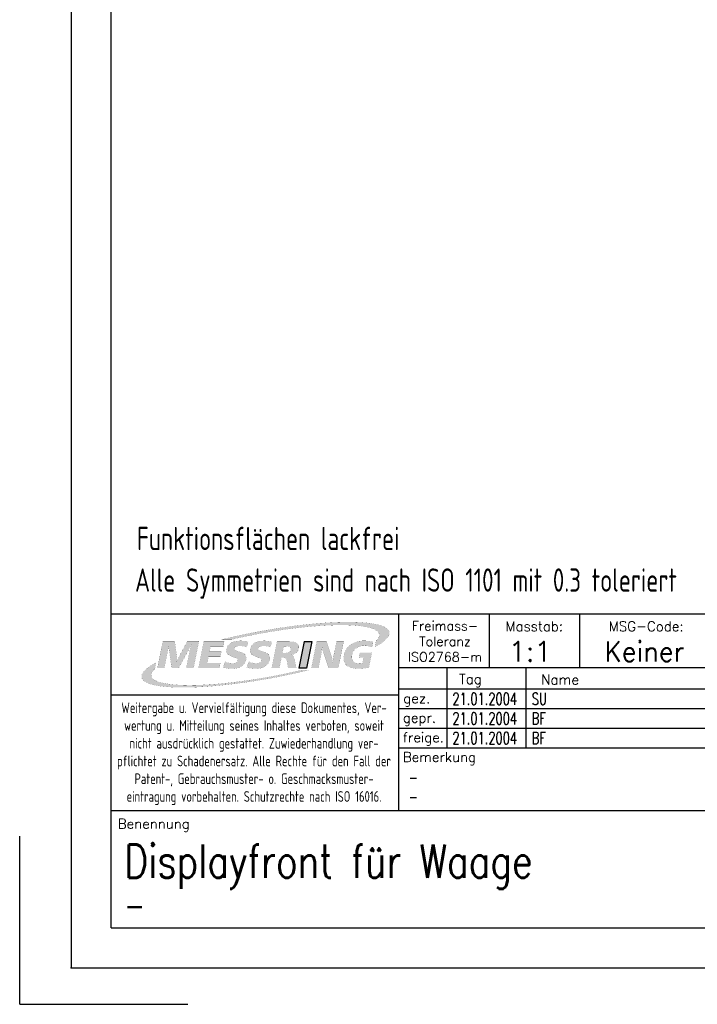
# Paper-space layout 'A4 - Layout' of a CAD drawing. Extents: x -7 to 203, y -5 to 291.
# Tile 1 of 3: x -7 to 95, y -5 to 143. Entities that reach past the tile are written whole.
import ezdxf
from ezdxf.enums import TextEntityAlignment as Align

# ---------------------------------------------------------------- set-up
doc = ezdxf.new("R2010")
doc.units = 0
doc.header["$LTSCALE"] = 50
doc.header["$PDSIZE"] = -1
doc.layers.get('0').update_dxf_attribs({"color": 6, "linetype": 'CONTINUOUS'})
for name, color, linetype in [('3', 3, 'CONTINUOUS'), ('5', 4, 'CONTINUOUS'), ('6', 2, 'CONTINUOUS'), ('7', 7, 'CONTINUOUS'), ('EBENE_1', 7, 'CONTINUOUS'), ('RAHMEN', 6, 'CONTINUOUS'), ('SFD', 6, 'CONTINUOUS')]:
    doc.layers.add(name, color=color, linetype=linetype)
doc.styles.add('ISO8', font='ISOCP3.SHX', dxfattribs={"width": 0.8})
doc.styles.add('ROMANS', font='SIMPLEX', dxfattribs={"height": 3})
doc.styles.get("Standard").update_dxf_attribs({"font": 'isocp3.shx'})

# ---------------------------------------------------------------- blocks, each defined once
blk = doc.blocks.new('RAHMEN-A4')
at = {"layer": '6'}
blk.add_point((7.76, 5.5), dxfattribs=at)
at = {"layer": 'RAHMEN', "color": 3}
for p, q in [((7.76, 290.5), (7.76, 5.5)), ((0, 0), (0, 25.26)), ((7.76, 5.5), (202.76, 5.5)), ((0, 0), (25.26, 0))]:
    blk.add_line(p, q, dxfattribs=at)
at = {"layer": 'RAHMEN', "color": 5}
for q in [(13.76, 284.5), (196.76, 11.5)]:
    blk.add_line((13.76, 11.5), q, dxfattribs=at)
blk = doc.blocks.new('MESSRING')
at = {"layer": '7', "linetype": 'Continuous'}
h = blk.add_hatch(color=1, dxfattribs=at)
h.paths.add_polyline_path([(-4.134622, 0.010354), (-4.130075, 0.035084), (-4.125008, 0.066667), (-4.119492, 0.105047), (-4.113625, 0.148646), (-4.107487, 0.19585), (-4.101173, 0.246543), (-4.100803, 0.210274), (-4.099705, 0.175362), (-4.09802, 0.141748), (-4.095717, 0.109752), (-4.092751, 0.079765), (-4.089236, 0.05185), (-3.975563, -0.728244), (-3.682457, -0.728244), (-3.247906, 0.064878), (-3.232773, 0.092542), (-3.217756, 0.121268), (-3.202988, 0.151055), (-3.188301, 0.181901), (-3.173543, 0.213749), (-3.158858, 0.246543), (-3.171549, 0.204333), (-3.183045, 0.163834), (-3.193488, 0.124988), (-3.202965, 0.087471), (-3.211467, 0.050893), (-3.21902, 0.015142), (-3.367862, -0.728244), (-3.060921, -0.728244), (-2.839228, 0.378992), (-3.329799, 0.378992), (-3.686016, -0.280083), (-3.698913, -0.306234), (-3.711965, -0.335757), (-3.72524, -0.368654), (-3.73824, -0.40429), (-3.75102, -0.442058), (-3.763508, -0.481957), (-3.759236, -0.444917), (-3.756252, -0.409415), (-3.754579, -0.375567), (-3.754213, -0.343719), (-3.755271, -0.314059), (-3.757921, -0.286469), (-3.848634, 0.378992), (-4.347169, 0.378992), (-4.568866, -0.728244), (-4.282516, -0.728244)])
h.paths.add_polyline_path([(-2.439654, -0.262264), (-1.944657, -0.262264), (-1.902539, -0.051878), (-2.397528, -0.051878), (-2.35274, 0.171799), (-1.828315, 0.171799), (-1.786835, 0.378992), (-2.637917, 0.378992), (-2.859614, -0.728244), (-1.988815, -0.728244), (-1.946051, -0.514673), (-2.490189, -0.514673)])
h.paths.add_polyline_path([(-1.344579, 0.046523), (-1.349984, 0.066935), (-1.348638, 0.089358), (-1.336285, 0.120204), (-1.312528, 0.146269), (-1.27737, 0.167551), (-1.232309, 0.183318), (-1.17883, 0.192822), (-1.116882, 0.196004), (-1.073663, 0.194408), (-1.030041, 0.189621), (-0.986142, 0.181642), (-0.941801, 0.170402), (-0.896731, 0.155911), (-0.850909, 0.138287), (-0.781031, 0.36676), (-0.830993, 0.378978), (-0.882714, 0.388946), (-0.93635, 0.396547), (-0.991725, 0.402055), (-1.049186, 0.405319), (-1.108594, 0.406394), (-1.188035, 0.40391), (-1.262134, 0.396453), (-1.330887, 0.384016), (-1.394286, 0.366592), (-1.452324, 0.344174), (-1.504996, 0.316756), (-1.572663, 0.267084), (-1.625727, 0.207811), (-1.66422, 0.13891), (-1.688173, 0.060358), (-1.694515, -0.012947), (-1.682321, -0.076977), (-1.651587, -0.131665), (-1.600099, -0.179831), (-1.525549, -0.223855), (-1.427902, -0.263858), (-1.411425, -0.269602), (-1.390701, -0.276646), (-1.365894, -0.28487), (-1.274119, -0.323799), (-1.22275, -0.365624), (-1.211799, -0.410406), (-1.22497, -0.44526), (-1.249515, -0.474853), (-1.285508, -0.49924), (-1.331032, -0.517417), (-1.384124, -0.528324), (-1.444787, -0.531961), (-1.49364, -0.52992), (-1.543699, -0.5238), (-1.595031, -0.513602), (-1.646937, -0.499509), (-1.699208, -0.481687), (-1.75178, -0.460142), (-1.828913, -0.707232), (-1.770763, -0.721595), (-1.711819, -0.733299), (-1.652016, -0.742346), (-1.591522, -0.748805), (-1.530584, -0.752724), (-1.469256, -0.754043), (-1.387028, -0.751363), (-1.310437, -0.743326), (-1.239478, -0.729939), (-1.174146, -0.711211), (-1.114433, -0.687147), (-1.060335, -0.657756), (-1.003482, -0.61582), (-0.956028, -0.566925), (-0.91796, -0.511071), (-0.889262, -0.448259), (-0.869921, -0.378488), (-0.863286, -0.328643), (-0.864289, -0.283291), (-0.872976, -0.242315), (-0.88937, -0.205098), (-0.914036, -0.17066), (-0.947067, -0.139118), (-1.002117, -0.106325), (-1.08796, -0.070221), (-1.204677, -0.030866), (-1.225179, -0.024552), (-1.24231, -0.01936), (-1.25598, -0.015169), (-1.288096, -0.00275), (-1.3136, 0.011681), (-1.33235, 0.028181)])
h.paths.add_polyline_path([(-0.100026, -0.070221), (-0.21674, -0.030866), (-0.237241, -0.024552), (-0.254374, -0.01936), (-0.268047, -0.015169), (-0.300163, -0.00275), (-0.325666, 0.011681), (-0.344413, 0.028181), (-0.356638, 0.046523), (-0.362046, 0.066935), (-0.360709, 0.089358), (-0.348353, 0.120204), (-0.324596, 0.146269), (-0.289437, 0.167551), (-0.244377, 0.183318), (-0.190895, 0.192822), (-0.128937, 0.196004), (-0.085723, 0.194408), (-0.042105, 0.189621), (0.001791, 0.181642), (0.04614, 0.170402), (0.09121, 0.155911), (0.137024, 0.138287), (0.206902, 0.36676), (0.156938, 0.378978), (0.105219, 0.388946), (0.051587, 0.396547), (-0.003788, 0.402055), (-0.06125, 0.405319), (-0.120661, 0.406394), (-0.200102, 0.40391), (-0.274201, 0.396453), (-0.342953, 0.384016), (-0.406351, 0.366592), (-0.464389, 0.344174), (-0.517059, 0.316756), (-0.584728, 0.267084), (-0.637793, 0.207811), (-0.676285, 0.13891), (-0.700236, 0.060358), (-0.706576, -0.012947), (-0.694381, -0.076977), (-0.663642, -0.131665), (-0.612163, -0.179831), (-0.537616, -0.223855), (-0.439965, -0.263858), (-0.42349, -0.269602), (-0.402764, -0.276646), (-0.377961, -0.28487), (-0.286188, -0.323799), (-0.234817, -0.365624), (-0.223866, -0.410406), (-0.237039, -0.44526), (-0.261582, -0.474853), (-0.297571, -0.49924), (-0.343099, -0.517417), (-0.396193, -0.528324), (-0.456858, -0.531961), (-0.505705, -0.52992), (-0.555762, -0.5238), (-0.607094, -0.513602), (-0.659001, -0.499509), (-0.711274, -0.481687), (-0.763846, -0.460142), (-0.84098, -0.707232), (-0.782829, -0.721595), (-0.723883, -0.733299), (-0.664079, -0.742346), (-0.603585, -0.748805), (-0.542646, -0.752724), (-0.481315, -0.754043), (-0.399087, -0.751363), (-0.322498, -0.743326), (-0.251541, -0.729939), (-0.186211, -0.711211), (-0.126499, -0.687147), (-0.072402, -0.657756), (-0.015547, -0.61582), (0.031906, -0.566925), (0.069974, -0.511071), (0.098671, -0.448259), (0.118012, -0.378488), (0.124648, -0.328643), (0.123644, -0.283291), (0.114957, -0.242315), (0.098565, -0.205098), (0.073898, -0.17066), (0.040866, -0.139118), (-0.014184, -0.106325)])
h.paths.add_polyline_path([(0.606031, -0.295772), (0.653413, -0.295772), (0.710484, -0.298876), (0.755193, -0.308188), (0.787602, -0.323705), (0.810493, -0.347552), (0.827271, -0.381331), (0.837941, -0.425039), (0.884949, -0.728244), (1.225441, -0.728244), (1.151595, -0.357269), (1.126531, -0.27378), (1.086915, -0.213333), (1.033764, -0.179008), (1.10982, -0.158259), (1.175752, -0.127337), (1.231575, -0.086189), (1.276216, -0.035723), (1.308686, 0.023195), (1.329075, 0.090685), (1.333808, 0.179517), (1.309076, 0.251859), (1.254819, 0.307713), (1.207948, 0.333408), (1.149845, 0.353371), (1.080526, 0.367613), (1.000006, 0.37615), (0.908303, 0.378992), (0.421244, 0.378992), (0.199543, -0.728244), (0.519441, -0.728244)])
h.paths.add_polyline_path([(0.645331, -0.099488), (0.702154, 0.184307), (0.783083, 0.184307), (0.859777, 0.180406), (0.919671, 0.168702), (0.962638, 0.149197), (0.989924, 0.121367), (1.002308, 0.084731), (0.999799, 0.03935), (0.985409, -0.003108), (0.960787, -0.037881), (0.925945, -0.064906), (0.880888, -0.084158), (0.825612, -0.095666), (0.760098, -0.099488)], flags=16)
h.paths.add_polyline_path([(1.326083, -0.728244), (1.652752, -0.728244), (1.874449, 0.378992), (1.54778, 0.378992)])
h.paths.add_polyline_path([(2.267697, -0.143902), (2.275673, -0.099594), (2.282719, -0.050792), (2.28874, 0.002382), (2.293807, 0.059473), (2.297492, 0.120116), (2.299858, 0.184307), (2.303782, 0.141749), (2.308855, 0.101323), (2.315012, 0.063028), (2.322656, 0.026755), (2.33166, -0.007628), (2.342016, -0.040181), (2.572988, -0.728244), (2.979114, -0.728244), (3.200811, 0.378992), (2.905933, 0.378992), (2.780362, -0.248161), (2.773294, -0.287447), (2.76735, -0.329273), (2.762587, -0.373701), (2.758956, -0.420877), (2.756514, -0.47095), (2.755445, -0.523976), (2.747311, -0.469456), (2.739246, -0.420783), (2.73113, -0.377961), (2.72299, -0.341176), (2.715081, -0.310127), (2.70739, -0.28487), (2.485398, 0.378992), (2.0775, 0.378992), (1.855807, -0.728244), (2.150693, -0.728244)])
h.paths.add_polyline_path([(3.224028, -0.458852), (3.247064, -0.514137), (3.278788, -0.563951), (3.319205, -0.608295), (3.361523, -0.642429), (3.41013, -0.672022), (3.465026, -0.697071), (3.526213, -0.717572), (3.59369, -0.733524), (3.667459, -0.744921), (3.74752, -0.751762), (3.833874, -0.754043), (3.906548, -0.752635), (3.978602, -0.748449), (4.050024, -0.741547), (4.120746, -0.731881), (4.190209, -0.719378), (4.258539, -0.704039), (4.382087, -0.086992), (3.889744, -0.086992), (3.847941, -0.295772), (4.036866, -0.295772), (3.990528, -0.527173), (3.97092, -0.531003), (3.950811, -0.534066), (3.930114, -0.536476), (3.908265, -0.538252), (3.885311, -0.539318), (3.861189, -0.539673), (3.779453, -0.533489), (3.709074, -0.514938), (3.650105, -0.484019), (3.602602, -0.440732), (3.568007, -0.386973), (3.548122, -0.324633), (3.542921, -0.253715), (3.552378, -0.17422), (3.576077, -0.091992), (3.612437, -0.018863), (3.661482, 0.04514), (3.723236, 0.099992), (3.780309, 0.136184), (3.842554, 0.164334), (3.90997, 0.184443), (3.982559, 0.196509), (4.060319, 0.200531), (4.130221, 0.198781), (4.199843, 0.193213), (4.268501, 0.18335), (4.335506, 0.168715), (4.400173, 0.148831), (4.431882, 0.358197), (4.356473, 0.377149), (4.282123, 0.391156), (4.207731, 0.400639), (4.132196, 0.40602), (4.054417, 0.40772), (3.980189, 0.4058), (3.908961, 0.40004), (3.84073, 0.390443), (3.775495, 0.37701), (3.713253, 0.359744), (3.654002, 0.338647), (3.597742, 0.313721), (3.544469, 0.284968), (3.494181, 0.25239), (3.441835, 0.211558), (3.394614, 0.166856), (3.352515, 0.118276), (3.315532, 0.065812), (3.28366, 0.009459), (3.256895, -0.050791), (3.235232, -0.114943), (3.218665, -0.183004), (3.206999, -0.260172), (3.204, -0.331869), (3.209675, -0.398096)])
h.paths.add_polyline_path([(4.64176, 0.777098), (4.663984, 0.746917), (4.68663, 0.695289), (4.692565, 0.640843), (4.682079, 0.583789), (4.65546, 0.524337), (4.612995, 0.462697), (4.554972, 0.399079), (4.51598, 0.15485), (4.583121, 0.192843), (4.646449, 0.230537), (4.705924, 0.267907), (4.7615, 0.304932), (4.813137, 0.341588), (4.86079, 0.37785), (4.904417, 0.413697), (4.967685, 0.472075), (5.01964, 0.529164), (5.060097, 0.584825), (5.08887, 0.638924), (5.105771, 0.691323), (5.110615, 0.741887), (5.103215, 0.79048), (5.083386, 0.836965), (5.062694, 0.867447), (5.036231, 0.896838), (5.003885, 0.9251), (4.965545, 0.952198), (4.921101, 0.978095), (4.870442, 1.002754), (4.813458, 1.026141), (4.750036, 1.048218), (4.680067, 1.06895), (4.60344, 1.0883), (4.520044, 1.106231), (4.429768, 1.122709), (4.384115, 1.130057), (4.337175, 1.136993), (4.288971, 1.143518), (4.239524, 1.149633), (4.188856, 1.155338), (4.136991, 1.160634), (4.083951, 1.165523), (4.029758, 1.170005), (3.974434, 1.174081), (3.918001, 1.177752), (3.860483, 1.18102), (3.801902, 1.183884), (3.742279, 1.186346), (3.681638, 1.188407), (3.620001, 1.190068), (3.557389, 1.191329), (3.493826, 1.192192), (3.429334, 1.192657), (3.363935, 1.192725), (3.297652, 1.192398), (3.230506, 1.191676), (3.162521, 1.19056), (3.093719, 1.189051), (3.024122, 1.18715), (2.953752, 1.184858), (2.900816, 1.182899), (2.847473, 1.180732), (2.793732, 1.178357), (2.739599, 1.175775), (2.685081, 1.172987), (2.630186, 1.169995), (2.57492, 1.166798), (2.519292, 1.163398), (2.463308, 1.159795), (2.406976, 1.155991), (2.350303, 1.151986), (2.293296, 1.147781), (2.235962, 1.143377), (2.178308, 1.138775), (2.120343, 1.133976), (2.062072, 1.12898), (2.003503, 1.123788), (1.944644, 1.118401), (1.885502, 1.112821), (1.826084, 1.107047), (1.766396, 1.101081), (1.706448, 1.094923), (1.646244, 1.088575), (1.585794, 1.082037), (1.525104, 1.07531), (1.464181, 1.068395), (1.403032, 1.061293), (1.341665, 1.054004), (1.280088, 1.04653), (1.218306, 1.038871), (1.156328, 1.031028), (1.094161, 1.023003), (1.031812, 1.014795), (0.969287, 1.006406), (0.9114, 0.998499), (0.853396, 0.990444), (0.795282, 0.982241), (0.737064, 0.973891), (0.678748, 0.965394), (0.62034, 0.956751), (0.561847, 0.947965), (0.503273, 0.939034), (0.444626, 0.92996), (0.385911, 0.920745), (0.327135, 0.911388), (0.268303, 0.901892), (0.209421, 0.892256), (0.150496, 0.882481), (0.091533, 0.872569), (0.032539, 0.86252), (-0.026481, 0.852335), (-0.085519, 0.842015), (-0.144572, 0.831561), (-0.203631, 0.820974), (-0.262692, 0.810255), (-0.321747, 0.799404), (-0.380792, 0.788423), (-0.43982, 0.777312), (-0.498825, 0.766072), (-0.557801, 0.754704), (-0.616742, 0.743208), (-0.675641, 0.731587), (-0.734494, 0.719841), (-0.793293, 0.70797), (-0.852033, 0.695975), (-0.910708, 0.683857), (-0.969311, 0.671618), (-1.027837, 0.659258), (-1.086279, 0.646778), (-1.144632, 0.634178), (-1.20289, 0.621461), (-1.265333, 0.607672), (-1.327651, 0.593746), (-1.389837, 0.579686), (-1.45188, 0.565493), (-1.513772, 0.551169), (-1.575503, 0.536716), (-1.637065, 0.522135), (-1.698448, 0.507428), (-1.759643, 0.492597), (-1.820641, 0.477644), (-1.881433, 0.462571), (-1.472, 0.462571), (-1.400011, 0.47943), (-1.327785, 0.496098), (-1.255336, 0.512572), (-1.18268, 0.528849), (-1.109831, 0.544925), (-1.051875, 0.557544), (-0.993819, 0.570036), (-0.935669, 0.5824), (-0.877432, 0.594635), (-0.819116, 0.606739), (-0.760728, 0.618712), (-0.702274, 0.630553), (-0.643761, 0.642259), (-0.585197, 0.653832), (-0.526588, 0.665268), (-0.467942, 0.676568), (-0.409266, 0.68773), (-0.350566, 0.698753), (-0.291849, 0.709636), (-0.233123, 0.720379), (-0.174395, 0.730978), (-0.115671, 0.741435), (-0.056958, 0.751747), (0.001735, 0.761914), (0.060404, 0.771935), (0.119039, 0.781808), (0.177635, 0.791532), (0.236185, 0.801107), (0.294681, 0.810531), (0.353116, 0.819803), (0.411483, 0.828922), (0.469776, 0.837887), (0.527988, 0.846697), (0.586111, 0.855351), (0.644138, 0.863847), (0.702062, 0.872186), (0.759877, 0.880365), (0.817575, 0.888383), (0.87515, 0.89624), (0.937852, 0.904633), (1.000372, 0.912833), (1.062702, 0.920838), (1.12483, 0.928646), (1.186748, 0.936257), (1.248447, 0.943669), (1.309916, 0.95088), (1.371147, 0.95789), (1.43213, 0.964697), (1.492856, 0.9713), (1.553314, 0.977697), (1.613496, 0.983886), (1.673393, 0.989868), (1.732994, 0.995639), (1.79229, 1.0012), (1.851273, 1.006548), (1.909931, 1.011682), (1.968257, 1.016601), (2.02624, 1.021304), (2.083871, 1.025789), (2.14114, 1.030054), (2.198039, 1.034099), (2.254557, 1.037922), (2.310686, 1.041522), (2.366415, 1.044897), (2.421736, 1.048046), (2.476639, 1.050968), (2.531113, 1.053661), (2.585151, 1.056124), (2.638743, 1.058355), (2.691878, 1.060354), (2.7652, 1.062752), (2.837633, 1.064698), (2.909146, 1.06619), (2.979707, 1.067226), (3.049286, 1.067804), (3.11785, 1.067923), (3.185368, 1.06758), (3.251809, 1.066774), (3.317142, 1.065503), (3.381334, 1.063765), (3.444355, 1.061558), (3.506173, 1.05888), (3.566756, 1.05573), (3.626074, 1.052104), (3.684094, 1.048003), (3.740786, 1.043423), (3.796118, 1.038362), (3.850058, 1.03282), (3.902576, 1.026793), (3.953639, 1.020281), (4.003216, 1.013281), (4.051276, 1.005791), (4.142136, 0.989519), (4.225627, 0.971671), (4.301863, 0.952289), (4.370954, 0.931413), (4.433014, 0.909085), (4.488153, 0.885346), (4.536486, 0.860237), (4.578123, 0.833799), (4.613177, 0.806072)])
h.paths.add_polyline_path([(-4.996131, -1.346673), (-4.955492, -1.363811), (-4.911607, -1.380229), (-4.864498, -1.395915), (-4.814186, -1.410855), (-4.760695, -1.425038), (-4.704047, -1.438452), (-4.644263, -1.451084), (-4.581366, -1.462922), (-4.515379, -1.473953), (-4.446324, -1.484166), (-4.374223, -1.493548), (-4.299098, -1.502086), (-4.220971, -1.509768), (-4.139866, -1.516583), (-4.087877, -1.520387), (-4.035149, -1.52383), (-3.981691, -1.526915), (-3.927514, -1.529646), (-3.872626, -1.532024), (-3.817038, -1.534053), (-3.760759, -1.535737), (-3.703798, -1.537077), (-3.646166, -1.538077), (-3.587871, -1.53874), (-3.528924, -1.539069), (-3.469333, -1.539067), (-3.409109, -1.538737), (-3.348261, -1.538082), (-3.286799, -1.537104), (-3.224732, -1.535808), (-3.16207, -1.534195), (-3.098822, -1.53227), (-3.034998, -1.530034), (-2.970608, -1.527491), (-2.905661, -1.524644), (-2.840167, -1.521495), (-2.774135, -1.518049), (-2.707575, -1.514307), (-2.65266, -1.511021), (-2.59739, -1.507531), (-2.541772, -1.50384), (-2.485816, -1.499947), (-2.42953, -1.495856), (-2.372923, -1.491566), (-2.316003, -1.487079), (-2.25878, -1.482397), (-2.201263, -1.477521), (-2.143459, -1.472452), (-2.085377, -1.467192), (-2.027028, -1.461741), (-1.968418, -1.456102), (-1.909557, -1.450275), (-1.850454, -1.444262), (-1.791117, -1.438063), (-1.731555, -1.431682), (-1.671777, -1.425118), (-1.611791, -1.418373), (-1.551607, -1.411449), (-1.491233, -1.404346), (-1.430677, -1.397066), (-1.369949, -1.389611), (-1.309058, -1.381981), (-1.248011, -1.374178), (-1.186818, -1.366204), (-1.125487, -1.358059), (-1.064028, -1.349745), (-1.002449, -1.341264), (-0.94497, -1.333211), (-0.887358, -1.325008), (-0.82962, -1.316656), (-0.771762, -1.308157), (-0.713791, -1.29951), (-0.655713, -1.290717), (-0.597535, -1.281779), (-0.539264, -1.272696), (-0.480905, -1.26347), (-0.422466, -1.254101), (-0.363952, -1.244591), (-0.305371, -1.234939), (-0.246728, -1.225148), (-0.188031, -1.215217), (-0.129285, -1.205149), (-0.070498, -1.194943), (-0.011675, -1.184601), (0.047176, -1.174123), (0.10605, -1.163511), (0.164939, -1.152765), (0.223837, -1.141886), (0.282739, -1.130876), (0.341636, -1.119734), (0.400523, -1.108462), (0.459394, -1.097061), (0.518241, -1.085532), (0.577059, -1.073875), (0.63584, -1.062092), (0.694579, -1.050183), (0.753268, -1.03815), (0.811902, -1.025992), (0.8719, -1.013409), (0.931844, -1.000693), (0.991729, -0.987844), (1.051549, -0.974862), (1.111299, -0.961748), (1.170972, -0.948502), (1.230565, -0.935125), (1.290071, -0.921617), (1.349485, -0.907979), (1.408801, -0.894211), (1.468014, -0.880313), (1.527119, -0.866286), (1.58611, -0.852131), (1.644982, -0.837848), (1.703729, -0.823436), (1.762346, -0.808898), (1.464516, -0.808898), (1.399712, -0.824485), (1.334755, -0.839906), (1.269653, -0.855158), (1.204416, -0.870242), (1.13905, -0.885157), (1.073566, -0.899902), (1.007971, -0.914477), (0.942273, -0.928881), (0.876482, -0.943114), (0.810606, -0.957175), (0.744654, -0.971063), (0.686615, -0.983129), (0.628499, -0.995067), (0.570313, -1.006876), (0.512067, -1.018554), (0.453769, -1.0301), (0.395426, -1.041513), (0.337048, -1.052791), (0.278643, -1.063932), (0.220219, -1.074937), (0.161784, -1.085803), (0.103348, -1.096529), (0.044918, -1.107114), (-0.013498, -1.117556), (-0.07189, -1.127855), (-0.130251, -1.138008), (-0.188572, -1.148015), (-0.246845, -1.157874), (-0.305061, -1.167584), (-0.363212, -1.177144), (-0.421289, -1.186552), (-0.479285, -1.195807), (-0.53719, -1.204908), (-0.594997, -1.213853), (-0.652696, -1.222641), (-0.710281, -1.23127), (-0.767741, -1.239741), (-0.825069, -1.24805), (-0.882257, -1.256197), (-0.939295, -1.264181), (-1.002881, -1.272915), (-1.066334, -1.281458), (-1.129641, -1.289807), (-1.192791, -1.297961), (-1.255772, -1.305917), (-1.318573, -1.313674), (-1.38118, -1.32123), (-1.443583, -1.328583), (-1.50577, -1.335731), (-1.567729, -1.342673), (-1.629447, -1.349406), (-1.690914, -1.355929), (-1.752117, -1.362239), (-1.813044, -1.368336), (-1.873684, -1.374216), (-1.934024, -1.379879), (-1.994053, -1.385321), (-2.053759, -1.390543), (-2.113131, -1.395541), (-2.172155, -1.400313), (-2.230821, -1.404859), (-2.289117, -1.409175), (-2.34703, -1.413261), (-2.40455, -1.417114), (-2.461663, -1.420732), (-2.518358, -1.424114), (-2.585409, -1.427839), (-2.651876, -1.431232), (-2.717746, -1.434289), (-2.783007, -1.437007), (-2.847648, -1.439382), (-2.911656, -1.441413), (-2.975019, -1.443096), (-3.037725, -1.444427), (-3.099761, -1.445404), (-3.161116, -1.446024), (-3.221777, -1.446283), (-3.281732, -1.446179), (-3.340969, -1.445709), (-3.399476, -1.444868), (-3.45724, -1.443655), (-3.51425, -1.442066), (-3.570493, -1.440098), (-3.625958, -1.437749), (-3.680631, -1.435014), (-3.734501, -1.431891), (-3.787556, -1.428377), (-3.839783, -1.424469), (-3.925611, -1.416968), (-4.00772, -1.408379), (-4.086081, -1.398722), (-4.160666, -1.38802), (-4.231444, -1.376294), (-4.298387, -1.363566), (-4.361466, -1.349859), (-4.42065, -1.335193), (-4.475911, -1.319591), (-4.52722, -1.303074), (-4.574546, -1.285665), (-4.617862, -1.267385), (-4.657138, -1.248256), (-4.729908, -1.202893), (-4.783385, -1.153486), (-4.817668, -1.100249), (-4.832856, -1.0434), (-4.829051, -0.983156), (-4.80635, -0.919732), (-4.775429, -0.86806), (-4.732888, -0.814625), (-4.678752, -0.759535), (-4.627882, -0.493937), (-4.705515, -0.537535), (-4.777846, -0.58061), (-4.844873, -0.623127), (-4.906594, -0.665052), (-4.963007, -0.706352), (-5.014112, -0.746993), (-5.059905, -0.78694), (-5.100385, -0.82616), (-5.135551, -0.864619), (-5.1654, -0.902282), (-5.189931, -0.939116), (-5.209142, -0.975087), (-5.229602, -1.034094), (-5.234848, -1.090484), (-5.224898, -1.144133), (-5.199771, -1.194916), (-5.159483, -1.242708), (-5.104054, -1.287387), (-5.0335, -1.328827)])
at = {"layer": 'EBENE_1', "color": 1, "linetype": 'Continuous'}
for p, q in [((1.54778, 0.378992), (1.326083, -0.728244)), ((1.54778, 0.378992), (1.874449, 0.378992)), ((1.874449, 0.378992), (1.652752, -0.728244)), ((1.652752, -0.728244), (1.326083, -0.728244))]:
    blk.add_line(p, q, dxfattribs=at)
at = {"layer": 'EBENE_1', "color": 1, "linetype": 'Continuous', "const_width": 0.003}
for points in [[(4.429768, 1.122709), (4.384115, 1.130057), (4.337175, 1.136993), (4.288971, 1.143518), (4.239524, 1.149633), (4.188856, 1.155338), (4.136991, 1.160634), (4.083951, 1.165523), (4.029758, 1.170005), (3.974434, 1.174081), (3.918001, 1.177752), (3.860483, 1.18102), (3.801902, 1.183884), (3.742279, 1.186346), (3.681638, 1.188407), (3.620001, 1.190068), (3.557389, 1.191329), (3.493826, 1.192192), (3.429334, 1.192657), (3.363935, 1.192725), (3.297652, 1.192398), (3.230506, 1.191676), (3.162521, 1.19056), (3.093719, 1.189051), (3.024122, 1.18715), (2.953752, 1.184858), (2.900816, 1.182899), (2.847473, 1.180732), (2.793732, 1.178357), (2.739599, 1.175775), (2.685081, 1.172987), (2.630186, 1.169995), (2.57492, 1.166798), (2.519292, 1.163398), (2.463308, 1.159795), (2.406976, 1.155991), (2.350303, 1.151986), (2.293296, 1.147781), (2.235962, 1.143377), (2.178308, 1.138775), (2.120343, 1.133976), (2.062072, 1.12898), (2.003503, 1.123788), (1.944644, 1.118401), (1.885502, 1.112821), (1.826084, 1.107047), (1.766396, 1.101081), (1.706448, 1.094923), (1.646244, 1.088575), (1.585794, 1.082037), (1.525104, 1.07531), (1.464181, 1.068395), (1.403032, 1.061293), (1.341665, 1.054004), (1.280088, 1.04653), (1.218306, 1.038871), (1.156328, 1.031028), (1.094161, 1.023003), (1.031812, 1.014795), (0.969287, 1.006406), (0.9114, 0.998499), (0.853396, 0.990444), (0.795282, 0.982241), (0.737064, 0.973891), (0.678748, 0.965394), (0.62034, 0.956751), (0.561847, 0.947965), (0.503273, 0.939034), (0.444626, 0.92996), (0.385911, 0.920745), (0.327135, 0.911388), (0.268303, 0.901892), (0.209421, 0.892256), (0.150496, 0.882481), (0.091533, 0.872569), (0.032539, 0.86252), (-0.026481, 0.852335), (-0.085519, 0.842015), (-0.144572, 0.831561), (-0.203631, 0.820974), (-0.262692, 0.810255), (-0.321747, 0.799404), (-0.380792, 0.788423), (-0.43982, 0.777312), (-0.498825, 0.766072), (-0.557801, 0.754704), (-0.616742, 0.743208), (-0.675641, 0.731587), (-0.734494, 0.719841), (-0.793293, 0.70797), (-0.852033, 0.695975), (-0.910708, 0.683857), (-0.969311, 0.671618), (-1.027837, 0.659258), (-1.086279, 0.646778), (-1.144632, 0.634178), (-1.20289, 0.621461), (-1.20289, 0.621461), (-1.265333, 0.607672), (-1.327651, 0.593746), (-1.389837, 0.579686), (-1.45188, 0.565493), (-1.513772, 0.551169), (-1.575503, 0.536716), (-1.637065, 0.522135), (-1.698448, 0.507428), (-1.759643, 0.492597), (-1.820641, 0.477644), (-1.881433, 0.462571), (-1.472, 0.462571), (-1.400011, 0.47943), (-1.327785, 0.496098), (-1.255336, 0.512572), (-1.18268, 0.528849), (-1.109831, 0.544925), (-1.051875, 0.557544), (-0.993819, 0.570036), (-0.935669, 0.5824), (-0.877432, 0.594635), (-0.819116, 0.606739), (-0.760728, 0.618712), (-0.702274, 0.630553), (-0.643761, 0.642259), (-0.585197, 0.653832), (-0.526588, 0.665268), (-0.467942, 0.676568), (-0.409266, 0.68773), (-0.350566, 0.698753), (-0.291849, 0.709636), (-0.233123, 0.720379), (-0.174395, 0.730978), (-0.115671, 0.741435), (-0.056958, 0.751747), (0.001735, 0.761914), (0.060404, 0.771935), (0.119039, 0.781808), (0.177635, 0.791532), (0.236185, 0.801107), (0.294681, 0.810531), (0.353116, 0.819803), (0.411483, 0.828922), (0.469776, 0.837887), (0.527988, 0.846697), (0.586111, 0.855351), (0.644138, 0.863847), (0.702062, 0.872186), (0.759877, 0.880365), (0.817575, 0.888383), (0.87515, 0.89624), (0.937852, 0.904633), (1.000372, 0.912833), (1.062702, 0.920838), (1.12483, 0.928646), (1.186748, 0.936257), (1.248447, 0.943669), (1.309916, 0.95088), (1.371147, 0.95789), (1.43213, 0.964697), (1.492856, 0.9713), (1.553314, 0.977697), (1.613496, 0.983886), (1.673393, 0.989868), (1.732994, 0.995639), (1.79229, 1.0012), (1.851273, 1.006548), (1.909931, 1.011682), (1.968257, 1.016601), (2.02624, 1.021304), (2.083871, 1.025789), (2.14114, 1.030054), (2.198039, 1.034099), (2.254557, 1.037922), (2.310686, 1.041522), (2.366415, 1.044897), (2.421736, 1.048046), (2.476639, 1.050968), (2.531113, 1.053661), (2.585151, 1.056124), (2.638743, 1.058355), (2.691878, 1.060354), (2.691878, 1.060354), (2.7652, 1.062752), (2.837633, 1.064698), (2.909146, 1.06619), (2.979707, 1.067226), (3.049286, 1.067804), (3.11785, 1.067923), (3.185368, 1.06758), (3.251809, 1.066774), (3.317142, 1.065503), (3.381334, 1.063765), (3.444355, 1.061558), (3.506173, 1.05888), (3.566756, 1.05573), (3.626074, 1.052104), (3.684094, 1.048003), (3.740786, 1.043423), (3.796118, 1.038362), (3.850058, 1.03282), (3.902576, 1.026793), (3.953639, 1.020281), (4.003216, 1.013281), (4.051276, 1.005791), (4.142136, 0.989519), (4.225627, 0.971671), (4.301863, 0.952289), (4.370954, 0.931413), (4.433014, 0.909085), (4.488153, 0.885346), (4.536486, 0.860237), (4.578123, 0.833799), (4.613177, 0.806072), (4.64176, 0.777098), (4.663984, 0.746917), (4.68663, 0.695289), (4.692565, 0.640843), (4.682079, 0.583789), (4.65546, 0.524337), (4.612995, 0.462697), (4.554972, 0.399079), (4.51598, 0.15485), (4.583121, 0.192843), (4.646449, 0.230537), (4.705924, 0.267907), (4.7615, 0.304932), (4.813137, 0.341588), (4.86079, 0.37785), (4.904417, 0.413697), (4.967685, 0.472075), (5.01964, 0.529164), (5.060097, 0.584825), (5.08887, 0.638924), (5.105771, 0.691323), (5.110615, 0.741887), (5.103215, 0.79048), (5.083386, 0.836965), (5.062694, 0.867447), (5.036231, 0.896838), (5.003885, 0.9251), (4.965545, 0.952198), (4.921101, 0.978095), (4.870442, 1.002754), (4.813458, 1.026141), (4.750036, 1.048218), (4.680067, 1.06895), (4.60344, 1.0883), (4.520044, 1.106231)], [(-4.347169, 0.378992), (-3.848634, 0.378992), (-3.757921, -0.286469), (-3.755271, -0.314059), (-3.754213, -0.343719), (-3.754579, -0.375567), (-3.756252, -0.409415), (-3.759236, -0.444917), (-3.763508, -0.481957), (-3.75102, -0.442058), (-3.73824, -0.40429), (-3.72524, -0.368654), (-3.711965, -0.335757), (-3.698913, -0.306234), (-3.686016, -0.280083), (-3.329799, 0.378992), (-2.839228, 0.378992), (-3.060921, -0.728244), (-3.367862, -0.728244), (-3.21902, 0.015142), (-3.211467, 0.050893), (-3.202965, 0.087471), (-3.193488, 0.124988), (-3.183045, 0.163834), (-3.171549, 0.204333), (-3.158858, 0.246543), (-3.173543, 0.213749), (-3.188301, 0.181901), (-3.202988, 0.151055), (-3.217756, 0.121268), (-3.232773, 0.092542), (-3.247906, 0.064878), (-3.682457, -0.728244), (-3.975563, -0.728244), (-4.089236, 0.05185), (-4.092751, 0.079765), (-4.095717, 0.109752), (-4.09802, 0.141748), (-4.099705, 0.175362), (-4.100803, 0.210274), (-4.101173, 0.246543), (-4.107487, 0.19585), (-4.113625, 0.148646), (-4.119492, 0.105047), (-4.125008, 0.066667), (-4.130075, 0.035084), (-4.134622, 0.010354), (-4.282516, -0.728244), (-4.568866, -0.728244)], [(-2.637917, 0.378992), (-1.786835, 0.378992), (-1.828315, 0.171799), (-2.35274, 0.171799), (-2.397528, -0.051878), (-1.902539, -0.051878), (-1.944657, -0.262264), (-2.439654, -0.262264), (-2.490189, -0.514673), (-1.946051, -0.514673), (-1.988815, -0.728244), (-2.859614, -0.728244)], [(-0.781031, 0.36676), (-0.850909, 0.138287), (-0.896731, 0.155911), (-0.941801, 0.170402), (-0.986142, 0.181642), (-1.030041, 0.189621), (-1.073663, 0.194408), (-1.116882, 0.196004), (-1.17883, 0.192822), (-1.232309, 0.183318), (-1.27737, 0.167551), (-1.312528, 0.146269), (-1.336285, 0.120204), (-1.348638, 0.089358), (-1.349984, 0.066935), (-1.344579, 0.046523), (-1.33235, 0.028181), (-1.3136, 0.011681), (-1.288096, -0.00275), (-1.25598, -0.015169), (-1.24231, -0.01936), (-1.225179, -0.024552), (-1.204677, -0.030866), (-1.08796, -0.070221), (-1.002117, -0.106325), (-0.947067, -0.139118), (-0.914036, -0.17066), (-0.88937, -0.205098), (-0.872976, -0.242315), (-0.864289, -0.283291), (-0.863286, -0.328643), (-0.869921, -0.378488), (-0.889262, -0.448259), (-0.91796, -0.511071), (-0.956028, -0.566925), (-1.003482, -0.61582), (-1.060335, -0.657756), (-1.114433, -0.687147), (-1.174146, -0.711211), (-1.239478, -0.729939), (-1.310437, -0.743326), (-1.387028, -0.751363), (-1.469256, -0.754043), (-1.530584, -0.752724), (-1.591522, -0.748805), (-1.652016, -0.742346), (-1.711819, -0.733299), (-1.770763, -0.721595), (-1.828913, -0.707232), (-1.75178, -0.460142), (-1.699208, -0.481687), (-1.646937, -0.499509), (-1.595031, -0.513602), (-1.543699, -0.5238), (-1.49364, -0.52992), (-1.444787, -0.531961), (-1.384124, -0.528324), (-1.331032, -0.517417), (-1.285508, -0.49924), (-1.249515, -0.474853), (-1.22497, -0.44526), (-1.211799, -0.410406), (-1.22275, -0.365624), (-1.274119, -0.323799), (-1.365894, -0.28487), (-1.390701, -0.276646), (-1.411425, -0.269602), (-1.427902, -0.263858), (-1.525549, -0.223855), (-1.600099, -0.179831), (-1.651587, -0.131665), (-1.682321, -0.076977), (-1.694515, -0.012947), (-1.688173, 0.060358), (-1.66422, 0.13891), (-1.625727, 0.207811), (-1.572663, 0.267084), (-1.504996, 0.316756), (-1.452324, 0.344174), (-1.394286, 0.366592), (-1.330887, 0.384016), (-1.262134, 0.396453), (-1.188035, 0.40391), (-1.108594, 0.406394), (-1.049186, 0.405319), (-0.991725, 0.402055), (-0.93635, 0.396547), (-0.882714, 0.388946), (-0.830993, 0.378978)], [(0.206902, 0.36676), (0.137024, 0.138287), (0.09121, 0.155911), (0.04614, 0.170402), (0.001791, 0.181642), (-0.042105, 0.189621), (-0.085723, 0.194408), (-0.128937, 0.196004), (-0.190895, 0.192822), (-0.244377, 0.183318), (-0.289437, 0.167551), (-0.324596, 0.146269), (-0.348353, 0.120204), (-0.360709, 0.089358), (-0.362046, 0.066935), (-0.356638, 0.046523), (-0.344413, 0.028181), (-0.325666, 0.011681), (-0.300163, -0.00275), (-0.268047, -0.015169), (-0.254374, -0.01936), (-0.237241, -0.024552), (-0.21674, -0.030866), (-0.100026, -0.070221), (-0.014184, -0.106325), (0.040866, -0.139118), (0.073898, -0.17066), (0.098565, -0.205098), (0.114957, -0.242315), (0.123644, -0.283291), (0.124648, -0.328643), (0.118012, -0.378488), (0.098671, -0.448259), (0.069974, -0.511071), (0.031906, -0.566925), (-0.015547, -0.61582), (-0.072402, -0.657756), (-0.126499, -0.687147), (-0.186211, -0.711211), (-0.251541, -0.729939), (-0.322498, -0.743326), (-0.399087, -0.751363), (-0.481315, -0.754043), (-0.542646, -0.752724), (-0.603585, -0.748805), (-0.664079, -0.742346), (-0.723883, -0.733299), (-0.782829, -0.721595), (-0.84098, -0.707232), (-0.763846, -0.460142), (-0.711274, -0.481687), (-0.659001, -0.499509), (-0.607094, -0.513602), (-0.555762, -0.5238), (-0.505705, -0.52992), (-0.456858, -0.531961), (-0.396193, -0.528324), (-0.343099, -0.517417), (-0.297571, -0.49924), (-0.261582, -0.474853), (-0.237039, -0.44526), (-0.223866, -0.410406), (-0.234817, -0.365624), (-0.286188, -0.323799), (-0.377961, -0.28487), (-0.402764, -0.276646), (-0.42349, -0.269602), (-0.439965, -0.263858), (-0.537616, -0.223855), (-0.612163, -0.179831), (-0.663642, -0.131665), (-0.694381, -0.076977), (-0.706576, -0.012947), (-0.700236, 0.060358), (-0.676285, 0.13891), (-0.637793, 0.207811), (-0.584728, 0.267084), (-0.517059, 0.316756), (-0.464389, 0.344174), (-0.406351, 0.366592), (-0.342953, 0.384016), (-0.274201, 0.396453), (-0.200102, 0.40391), (-0.120661, 0.406394), (-0.06125, 0.405319), (-0.003788, 0.402055), (0.051587, 0.396547), (0.105219, 0.388946), (0.156938, 0.378978)], [(0.421244, 0.378992), (0.908303, 0.378992), (1.000006, 0.37615), (1.080526, 0.367613), (1.149845, 0.353371), (1.207948, 0.333408), (1.254819, 0.307713), (1.309076, 0.251859), (1.333808, 0.179517), (1.329075, 0.090685), (1.308686, 0.023195), (1.276216, -0.035723), (1.231575, -0.086189), (1.175752, -0.127337), (1.10982, -0.158259), (1.033764, -0.179008), (1.086915, -0.213333), (1.126531, -0.27378), (1.152535, -0.360402), (1.152378, -0.361205), (1.225441, -0.728244), (0.884949, -0.728244), (0.837941, -0.425039), (0.827271, -0.381331), (0.810493, -0.347552), (0.787602, -0.323705), (0.755193, -0.308188), (0.710484, -0.298876), (0.653413, -0.295772), (0.606031, -0.295772), (0.519441, -0.728244), (0.199543, -0.728244)], [(0.702154, 0.184307), (0.645331, -0.099488), (0.760098, -0.099488), (0.825612, -0.095666), (0.880888, -0.084158), (0.925945, -0.064906), (0.960787, -0.037881), (0.985409, -0.003108), (0.999799, 0.03935), (1.002308, 0.084731), (0.989924, 0.121367), (0.962638, 0.149197), (0.919671, 0.168702), (0.859777, 0.180406), (0.783083, 0.184307)], [(2.0775, 0.378992), (2.485398, 0.378992), (2.70739, -0.28487), (2.715081, -0.310127), (2.72299, -0.341176), (2.73113, -0.377961), (2.739246, -0.420783), (2.747311, -0.469456), (2.755445, -0.523976), (2.756514, -0.47095), (2.758956, -0.420877), (2.762587, -0.373701), (2.76735, -0.329273), (2.773294, -0.287447), (2.780362, -0.248161), (2.905933, 0.378992), (3.200811, 0.378992), (2.979114, -0.728244), (2.572988, -0.728244), (2.342016, -0.040181), (2.33166, -0.007628), (2.322656, 0.026755), (2.315012, 0.063028), (2.308855, 0.101323), (2.303782, 0.141749), (2.299858, 0.184307), (2.297492, 0.120116), (2.293807, 0.059473), (2.28874, 0.002382), (2.282719, -0.050792), (2.275673, -0.099594), (2.267697, -0.143902), (2.150693, -0.728244), (1.855807, -0.728244)], [(4.431882, 0.358197), (4.400173, 0.148831), (4.335506, 0.168715), (4.268501, 0.18335), (4.199843, 0.193213), (4.130221, 0.198781), (4.060319, 0.200531), (3.982559, 0.196509), (3.90997, 0.184443), (3.842554, 0.164334), (3.780309, 0.136184), (3.723236, 0.099992), (3.661482, 0.04514), (3.612437, -0.018863), (3.576077, -0.091992), (3.552378, -0.17422), (3.542921, -0.253715), (3.548122, -0.324633), (3.568007, -0.386973), (3.602602, -0.440732), (3.650105, -0.484019), (3.709074, -0.514938), (3.779453, -0.533489), (3.861189, -0.539673), (3.885311, -0.539318), (3.908265, -0.538252), (3.930114, -0.536476), (3.950811, -0.534066), (3.97092, -0.531003), (3.990528, -0.527173), (4.036866, -0.295772), (3.847941, -0.295772), (3.889744, -0.086992), (4.382087, -0.086992), (4.258539, -0.704039), (4.190209, -0.719378), (4.120746, -0.731881), (4.050024, -0.741547), (3.978602, -0.748449), (3.906548, -0.752635), (3.833874, -0.754043), (3.74752, -0.751762), (3.667459, -0.744921), (3.59369, -0.733524), (3.526213, -0.717572), (3.465026, -0.697071), (3.41013, -0.672022), (3.361523, -0.642429), (3.319205, -0.608295), (3.278788, -0.563951), (3.247064, -0.514137), (3.224028, -0.458852), (3.209675, -0.398096), (3.204, -0.331869), (3.206999, -0.260172), (3.218665, -0.183004), (3.218665, -0.183004), (3.235232, -0.114943), (3.256895, -0.050791), (3.28366, 0.009459), (3.315532, 0.065812), (3.352515, 0.118276), (3.394614, 0.166856), (3.441835, 0.211558), (3.494181, 0.25239), (3.544469, 0.284968), (3.597742, 0.313721), (3.654002, 0.338647), (3.713253, 0.359744), (3.775495, 0.37701), (3.84073, 0.390443), (3.908961, 0.40004), (3.980189, 0.4058), (4.054417, 0.40772), (4.132196, 0.40602), (4.207731, 0.400639), (4.282123, 0.391156), (4.356473, 0.377149)], [(-4.627882, -0.493937), (-4.705515, -0.537535), (-4.777846, -0.58061), (-4.844873, -0.623127), (-4.906594, -0.665052), (-4.963007, -0.706352), (-5.014112, -0.746993), (-5.059905, -0.78694), (-5.100385, -0.82616), (-5.135551, -0.864619), (-5.1654, -0.902282), (-5.189931, -0.939116), (-5.209142, -0.975087), (-5.229602, -1.034094), (-5.234848, -1.090484), (-5.224898, -1.144133), (-5.199771, -1.194916), (-5.159483, -1.242708), (-5.104054, -1.287387), (-5.0335, -1.328827), (-4.996131, -1.346673), (-4.955492, -1.363811), (-4.911607, -1.380229), (-4.864498, -1.395915), (-4.814186, -1.410855), (-4.760695, -1.425038), (-4.704047, -1.438452), (-4.644263, -1.451084), (-4.581366, -1.462922), (-4.515379, -1.473953), (-4.446324, -1.484166), (-4.374223, -1.493548), (-4.299098, -1.502086), (-4.220971, -1.509768), (-4.139866, -1.516583), (-4.087877, -1.520387), (-4.035149, -1.52383), (-3.981691, -1.526915), (-3.927514, -1.529646), (-3.872626, -1.532024), (-3.817038, -1.534053), (-3.760759, -1.535737), (-3.703798, -1.537077), (-3.646166, -1.538077), (-3.587871, -1.53874), (-3.528924, -1.539069), (-3.469333, -1.539067), (-3.409109, -1.538737), (-3.348261, -1.538082), (-3.286799, -1.537104), (-3.224732, -1.535808), (-3.16207, -1.534195), (-3.098822, -1.53227), (-3.034998, -1.530034), (-2.970608, -1.527491), (-2.905661, -1.524644), (-2.840167, -1.521495), (-2.774135, -1.518049), (-2.707575, -1.514307), (-2.707575, -1.514307), (-2.65266, -1.511021), (-2.59739, -1.507531), (-2.541772, -1.50384), (-2.485816, -1.499947), (-2.42953, -1.495856), (-2.372923, -1.491566), (-2.316003, -1.487079), (-2.25878, -1.482397), (-2.201263, -1.477521), (-2.143459, -1.472452), (-2.085377, -1.467192), (-2.027028, -1.461741), (-1.968418, -1.456102), (-1.909557, -1.450275), (-1.850454, -1.444262), (-1.791117, -1.438063), (-1.731555, -1.431682), (-1.671777, -1.425118), (-1.611791, -1.418373), (-1.551607, -1.411449), (-1.491233, -1.404346), (-1.430677, -1.397066), (-1.369949, -1.389611), (-1.309058, -1.381981), (-1.248011, -1.374178), (-1.186818, -1.366204), (-1.125487, -1.358059), (-1.064028, -1.349745), (-1.002449, -1.341264), (-1.002449, -1.341264), (-0.94497, -1.333211), (-0.887358, -1.325008), (-0.82962, -1.316656), (-0.771762, -1.308157), (-0.713791, -1.29951), (-0.655713, -1.290717), (-0.597535, -1.281779), (-0.539264, -1.272696), (-0.480905, -1.26347), (-0.422466, -1.254101), (-0.363952, -1.244591), (-0.305371, -1.234939), (-0.246728, -1.225148), (-0.188031, -1.215217), (-0.129285, -1.205149), (-0.070498, -1.194943), (-0.011675, -1.184601), (0.047176, -1.174123), (0.10605, -1.163511), (0.164939, -1.152765), (0.223837, -1.141886), (0.282739, -1.130876), (0.341636, -1.119734), (0.400523, -1.108462), (0.459394, -1.097061), (0.518241, -1.085532), (0.577059, -1.073875), (0.63584, -1.062092), (0.694579, -1.050183), (0.753268, -1.03815), (0.811902, -1.025992), (0.811902, -1.025992), (0.8719, -1.013409), (0.931844, -1.000693), (0.991729, -0.987844), (1.051549, -0.974862), (1.111299, -0.961748), (1.170972, -0.948502), (1.230565, -0.935125), (1.290071, -0.921617), (1.349485, -0.907979), (1.408801, -0.894211), (1.468014, -0.880313), (1.527119, -0.866286), (1.58611, -0.852131), (1.644982, -0.837848), (1.703729, -0.823436), (1.762346, -0.808898), (1.464516, -0.808898), (1.399712, -0.824485), (1.334755, -0.839906), (1.269653, -0.855158), (1.204416, -0.870242), (1.13905, -0.885157), (1.073566, -0.899902), (1.007971, -0.914477), (0.942273, -0.928881), (0.876482, -0.943114), (0.810606, -0.957175), (0.744654, -0.971063), (0.744654, -0.971063), (0.686615, -0.983129), (0.628499, -0.995067), (0.570313, -1.006876), (0.512067, -1.018554), (0.453769, -1.0301), (0.395426, -1.041513), (0.337048, -1.052791), (0.278643, -1.063932), (0.220219, -1.074937), (0.161784, -1.085803), (0.103348, -1.096529), (0.044918, -1.107114), (-0.013498, -1.117556), (-0.07189, -1.127855), (-0.130251, -1.138008), (-0.188572, -1.148015), (-0.246845, -1.157874), (-0.305061, -1.167584), (-0.363212, -1.177144), (-0.421289, -1.186552), (-0.479285, -1.195807), (-0.53719, -1.204908), (-0.594997, -1.213853), (-0.652696, -1.222641), (-0.710281, -1.23127), (-0.767741, -1.239741), (-0.825069, -1.24805), (-0.882257, -1.256197), (-0.939295, -1.264181), (-0.939295, -1.264181), (-1.002881, -1.272915), (-1.066334, -1.281458), (-1.129641, -1.289807), (-1.192791, -1.297961), (-1.255772, -1.305917), (-1.318573, -1.313674), (-1.38118, -1.32123), (-1.443583, -1.328583), (-1.50577, -1.335731), (-1.567729, -1.342673), (-1.629447, -1.349406), (-1.690914, -1.355929), (-1.752117, -1.362239), (-1.813044, -1.368336), (-1.873684, -1.374216), (-1.934024, -1.379879), (-1.994053, -1.385321), (-2.053759, -1.390543), (-2.113131, -1.395541), (-2.172155, -1.400313), (-2.230821, -1.404859), (-2.289117, -1.409175), (-2.34703, -1.413261), (-2.40455, -1.417114), (-2.461663, -1.420732), (-2.518358, -1.424114), (-2.518358, -1.424114), (-2.585409, -1.427839), (-2.651876, -1.431232), (-2.717746, -1.434289), (-2.783007, -1.437007), (-2.847648, -1.439382), (-2.911656, -1.441413), (-2.975019, -1.443096), (-3.037725, -1.444427), (-3.099761, -1.445404), (-3.161116, -1.446024), (-3.221777, -1.446283), (-3.281732, -1.446179), (-3.340969, -1.445709), (-3.399476, -1.444868), (-3.45724, -1.443655), (-3.51425, -1.442066), (-3.570493, -1.440098), (-3.625958, -1.437749), (-3.680631, -1.435014), (-3.734501, -1.431891), (-3.787556, -1.428377), (-3.839783, -1.424469), (-3.925611, -1.416968), (-4.00772, -1.408379), (-4.086081, -1.398722), (-4.160666, -1.38802), (-4.231444, -1.376294), (-4.298387, -1.363566), (-4.361466, -1.349859), (-4.42065, -1.335193), (-4.475911, -1.319591), (-4.52722, -1.303074), (-4.574546, -1.285665), (-4.617862, -1.267385), (-4.657138, -1.248256), (-4.729908, -1.202893), (-4.783385, -1.153486), (-4.817668, -1.100249), (-4.832856, -1.0434), (-4.829051, -0.983156), (-4.80635, -0.919732), (-4.775429, -0.86806), (-4.732888, -0.814625), (-4.678752, -0.759535)]]:
    blk.add_lwpolyline(points, close=True, dxfattribs=at)
blk = doc.blocks.new('SFD')
at = {"layer": 'SFD', "color": 5}
for p, q in [((-183, 47.2), (-92.6, 47.2)), ((-183, 0), (-183, 47.2)), ((-139.8, 17.64), (-139.8, 47.2)), ((-126.21, 47.2), (-126.21, 39.06)), ((-112.63, 47.2), (-112.63, 39.06)), ((-92.62, 39.06), (-139.8, 39.06)), ((-183, 35.02), (-139.8, 35.02)), ((-183, 17.64), (0, 17.64)), ((-183, 0), (0, 0))]:
    blk.add_line(p, q, dxfattribs=at)
at = {"layer": 'SFD', "color": 4}
for p, q in [((-132.55, 39.06), (-132.55, 27.06)), ((-120.62, 27.06), (-120.62, 39.06)), ((-139.8, 35.9), (-92.61, 35.9))]:
    blk.add_line(p, q, dxfattribs=at)
at = {"layer": 'SFD', "color": 2}
for p, q in [((-139.8, 32.95), (-92.6, 32.95)), ((-139.8, 30.01), (-92.6, 30.01)), ((-139.8, 27.06), (-92.6, 27.06))]:
    blk.add_line(p, q, dxfattribs=at)
at = {"xscale": 3.600000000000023, "yscale": 3.600000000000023, "zscale": 3.6}
blk.add_blockref('MESSRING', (-159.6, 41.67), dxfattribs=at)
at = {"layer": '3', "insert": (-161.54, 26.17), "char_height": 1.6, "width": 42.45, "attachment_point": 5, "style": 'ISO8'}
blk.add_mtext('Weitergabe u. Vervielfältigung diese Dokumentes, Ver- wertung u. Mitteilung seines Inhaltes verboten, soweit nicht ausdrücklich gestattet. Zuwiederhandlung ver- pflichtet zu Schadenersatz. Alle Rechte für den Fall der Patent-, Gebrauchsmuster- o. Geschmacksmuster- eintragung vorbehalten. Schutzrechte nach ISO 16016.', dxfattribs=at)
at = {"layer": '5', "style": 'ROMANS'}
blk.add_attdef('MASSTAB', text='', height=3, dxfattribs=at).set_placement((-120.05, 41.55), align=Align.MIDDLE)
at = {"layer": '5', "style": 'ROMANS', "width": 4.666667}
blk.add_attdef('MSG-CODE', text='', height=3, dxfattribs=at).set_placement((-108.88, 40.02), (-96.88, 40.02), align=Align.FIT)
at = {"layer": '5', "style": 'ISO8', "width": 0.8}
for tag, p in [('HALBZEUG', (-81.91, 25.09)), ('OBERFLÄCHE', (-81.91, 18.61))]:
    blk.add_attdef(tag, p, '', height=3.5, dxfattribs=at)
at = {"layer": 'SFD', "color": 2, "style": 'ROMANS'}
for s, height, p in [('Tag', 1.474, (-130.73, 36.64)), ('Name', 1.5, (-118.41, 36.56)), ('gez.', 1.474, (-139.11, 33.75)), ('gepr.', 1.474, (-139.17, 30.83)), ('freige.', 1.474, (-139.17, 27.88)), ('Bemerkung', 1.474, (-139.17, 24.93)), ('Benennung', 1.474, (-182.01, 14.91))]:
    blk.add_text(s, height=height, dxfattribs=at).set_placement(p)
at = {"layer": 'SFD', "color": 2, "attachment_point": 5, "style": 'ROMANS'}
for s, insert, char_height, width in [('Freimass- Toleranz ISO2768-m', (-132.84, 43.05), 1.4, 11.08), ('Masstab:', (-119.42, 45.32), 1.474, 8.56), ('MSG-Code:', (-102.61, 45.32), 1.474, 11.93)]:
    blk.add_mtext(s, dxfattribs=dict(at, insert=insert, char_height=char_height, width=width))
at = {"layer": 'SFD', "color": 2, "style": 'ROMANS', "width": 0.7}
for tag, p in [('GEZ.TAG', (-131.73, 33.51)), ('GEZ.NAME', (-119.79, 33.51)), ('GEPR.TAG', (-131.73, 30.57)), ('GEPR.NAME', (-119.79, 30.57)), ('FREIG.TAG', (-131.73, 27.62)), ('FREIGE.NAME', (-119.79, 27.62)), ('BEMERKUNG1', (-138.29, 21.73)), ('BEMERKUNG2', (-138.29, 18.81)), ('PFAD', (-48.86, 1.87))]:
    blk.add_attdef(tag, p, '', height=1.8, dxfattribs=at)
at = {"layer": 'SFD', "color": 7, "style": 'ROMANS', "width": 0.8}
blk.add_attdef('BENENNUNG1', (-181.05, 7.52), '', height=5, dxfattribs=at)
at = {"layer": 'SFD', "color": 4, "style": 'ROMANS', "width": 0.9}
blk.add_attdef('ZEICHNUNGSNUMMER', text='', height=3, dxfattribs=at).set_placement((-26.72, 9.68), align=Align.RIGHT)
at = {"layer": 'SFD', "color": 4, "style": 'ROMANS'}
for tag, p, height, width in [('ART', (-48.56, 9.68), 3, 0.99), ('INDEX', (-10.29, 9.68), 3, 0.99), ('BENENUNG2', (-181.05, 1.62), 3.5, 0.8)]:
    blk.add_attdef(tag, p, '', height=height, dxfattribs=dict(at, width=width))

psp = doc.layouts.new('A4 - Layout')

# ---------------------------------------------------------------- block references
psp.add_blockref('RAHMEN-A4', (-6.866, -5.216))
at = {"layer": '7'}
ref = psp.add_blockref('SFD', (189.892, 6.284), dxfattribs=at)
ref.add_attrib('BENENNUNG1', 'Displayfront für Waage', (8.843, 13.802), dxfattribs={"layer": 'SFD', "color": 7, "height": 5, "style": 'ROMANS', "width": 0.8})
ref.add_attrib('BENENUNG2', '-', (8.843, 7.905), dxfattribs={"layer": 'SFD', "color": 4, "height": 3.5, "style": 'ROMANS', "width": 0.8})
ref.add_attrib('MASSTAB', '1:1', dxfattribs={"layer": '5', "height": 3, "style": 'ROMANS'}).set_placement((69.839, 47.835), align=Align.MIDDLE)
ref.add_attrib('GEZ.NAME', 'SU', (70.1, 39.798), dxfattribs={"layer": 'SFD', "color": 2, "height": 1.8, "style": 'ROMANS', "width": 0.7})
ref.add_attrib('FREIGE.NAME', 'BF', (70.1, 33.904), dxfattribs={"layer": 'SFD', "color": 2, "height": 1.8, "style": 'ROMANS', "width": 0.7})
ref.add_attrib('GEPR.NAME', 'BF', (70.1, 36.851), dxfattribs={"layer": 'SFD', "color": 2, "height": 1.8, "style": 'ROMANS', "width": 0.7})
ref.add_attrib('BEMERKUNG1', '-', (51.601, 28.014), dxfattribs={"layer": 'SFD', "color": 2, "height": 1.8, "style": 'ROMANS', "width": 0.7})
ref.add_attrib('BEMERKUNG2', '-', (51.601, 25.092), dxfattribs={"layer": 'SFD', "color": 2, "height": 1.8, "style": 'ROMANS', "width": 0.7})
ref.add_attrib('GEZ.TAG', '21.01.2004', (58.166, 39.798), dxfattribs={"layer": 'SFD', "color": 2, "height": 1.8, "style": 'ROMANS', "width": 0.7})
ref.add_attrib('FREIG.TAG', '21.01.2004', (58.166, 33.904), dxfattribs={"layer": 'SFD', "color": 2, "height": 1.8, "style": 'ROMANS', "width": 0.7})
ref.add_attrib('GEPR.TAG', '21.01.2004', (58.166, 36.851), dxfattribs={"layer": 'SFD', "color": 2, "height": 1.8, "style": 'ROMANS', "width": 0.7})
ref.add_attrib('MSG-CODE', 'Keiner', dxfattribs={"layer": '5', "height": 3, "style": 'ROMANS', "width": 0.913043}).set_placement((81.016, 46.309), (93.016, 46.309), align=Align.FIT)

# ---------------------------------------------------------------- texts
at = {"layer": '5', "width": 0.8}
psp.add_text('Funktionsflächen lackfrei', height=3.5, dxfattribs=at).set_placement((10.747, 63.053))
at = {"layer": '5', "style": 'ISO8', "width": 0.8}
psp.add_text('Alle Symmetrien sind nach ISO 1101 mit 0.3 toleriert', height=3.5, dxfattribs=at).set_placement((10.47, 56.804))

doc.saveas('drawing.dxf')
